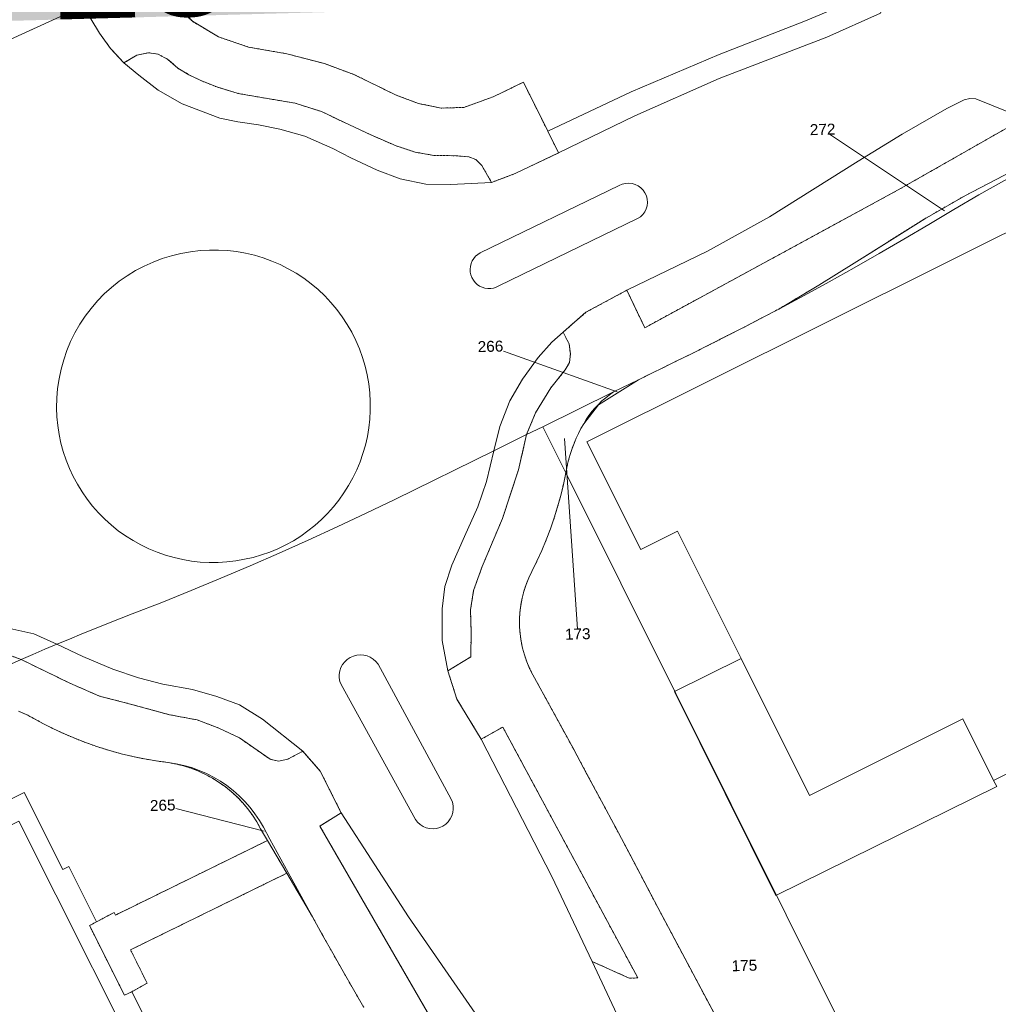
# Model space of a CAD drawing. Header units: millimetres. Extents: x -191 to 81095, y -508122 to 28741.
# Tile 139 of 251: x 5440 to 5502, y 9958 to 10021. Entities that reach past the tile are written whole.
import ezdxf

# ---------------------------------------------------------------- set-up
doc = ezdxf.new("R2010")
doc.units = ezdxf.units.MM
doc.linetypes.add('VE22-087 DB - VST Hervest-Dorsten ALK VA2736$0$1', pattern=[0])
doc.linetypes.add('VE22-087 DB - VST Hervest-Dorsten ALK VA2736$0$2', pattern=[0.16, 0.06, -0.1])
for name, color, linetype, lineweight in [('VE22-087 DB - VST Hervest-Dorsten ALK VA2736$0$AX_Bauteil', 7, 'VE22-087 DB - VST Hervest-Dorsten ALK VA2736$0$1', 18), ('VE22-087 DB - VST Hervest-Dorsten ALK VA2736$0$AX_Flurstueck', 9, 'VE22-087 DB - VST Hervest-Dorsten ALK VA2736$0$1', 18), ('VE22-087 DB - VST Hervest-Dorsten ALK VA2736$0$AX_Gebaeude', 7, 'VE22-087 DB - VST Hervest-Dorsten ALK VA2736$0$1', 18), ('VE22-087 DB - VST Hervest-Dorsten ALK VA2736$0$AX_IndustrieUndGewerbeflaeche', 7, 'VE22-087 DB - VST Hervest-Dorsten ALK VA2736$0$1', 18), ('VE22-087 DB - VST Hervest-Dorsten ALK VA2736$0$AX_Strassenverkehr', 7, 'VE22-087 DB - VST Hervest-Dorsten ALK VA2736$0$1', 18), ('VE22-087 DB - VST Hervest-Dorsten ALK VA2736$0$AX_Strassenverkehrsanlage', 7, 'VE22-087 DB - VST Hervest-Dorsten ALK VA2736$0$1', 18), ('VE22-087 DB - VST Hervest-Dorsten ALK VA2736$0$AX_Weg', 7, 'VE22-087 DB - VST Hervest-Dorsten ALK VA2736$0$1', 18), ('VE22-087 DB - VST Hervest-Dorsten ALK VA2736$0$AX_Wohnbauflaeche', 7, 'VE22-087 DB - VST Hervest-Dorsten ALK VA2736$0$1', 18), ('VE22-087 DB - VST Hervest-Dorsten ALK VA2736$0$Flurgrenzen', 9, 'VE22-087 DB - VST Hervest-Dorsten ALK VA2736$0$1', 18)]:
    doc.layers.add(name, color=color, linetype=linetype, lineweight=lineweight)
doc.layers.add('XREF ALK Kataster', color=251, linetype='Continuous')
doc.styles.add('VE22-087 DB - VST Hervest-Dorsten ALK VA2736$0$0', font='arial.ttf')

# ---------------------------------------------------------------- blocks, each defined once
blk = doc.blocks.new('VE22-087 DB - VST Hervest-Dorsten ALK VA2736')
at = {"layer": 'VE22-087 DB - VST Hervest-Dorsten ALK VA2736$0$AX_Bauteil', "color": 7, "linetype": 'VE22-087 DB - VST Hervest-Dorsten ALK VA2736$0$1', "lineweight": 13, "ltscale": 0.5}
for points in [[(5486.073, 9980.444, 0), (5481.82, 9978.329, 0), (5488.299, 9965.296, 0), (5502.39, 9972.271, 0), (5502.187, 9972.641, 0), (5500.23, 9976.577, 0), (5490.434, 9971.701, 0)], [(5481.82, 9978.329, 0), (5488.299, 9965.296, 0), (5502.39, 9972.271, 0), (5502.187, 9972.641, 0), (5500.23, 9976.577, 0), (5490.434, 9971.701, 0), (5486.073, 9980.444, 0)], [(5429.55, 9964.843, 0), (5432.356, 9959.204, 0), (5431.169, 9958.634, 0), (5434.952, 9951.093, 0), (5436.124, 9951.692, 0), (5438.961, 9946.081, 0), (5449.398, 9951.293, 0), (5439.987, 9970.061, 0)]]:
    blk.add_polyline3d(points, close=True, dxfattribs=at)
at = {"layer": 'VE22-087 DB - VST Hervest-Dorsten ALK VA2736$0$AX_Flurstueck', "linetype": 'VE22-087 DB - VST Hervest-Dorsten ALK VA2736$0$1', "lineweight": 13, "ltscale": 0.5}
for points in [[(5493.217, 10022.421, 0), (5490.193, 10021.138, 0), (5484.674, 10019.008, 0), (5479.056, 10016.623, 0), (5473.739, 10014.096, 0), (5472.182, 10017.232, 0), (5470.263, 10016.298, 0), (5468.381, 10015.62, 0), (5466.934, 10015.577, 0), (5465.48, 10015.872, 0), (5464.067, 10016.401, 0), (5461.364, 10017.724, 0), (5459.484, 10018.415, 0), (5457.09, 10019.043, 0), (5454.647, 10019.469, 0), (5452.721, 10020.127, 0), (5451.057, 10021.117, 0), (5449.653, 10022.459, 0)], [(5444.083, 10022.092, 0), (5437.449, 10019.067, 0)], [(5438.729, 9979.765, 0), (5440.122, 9980.375, 0), (5440.885, 9980.702, 0), (5441.649, 9981.027, 0), (5442.414, 9981.35, 0), (5443.209, 9981.68, 0), (5444.006, 9982.006, 0), (5444.804, 9982.33, 0), (5445.603, 9982.649, 0), (5446.403, 9982.966, 0), (5447.205, 9983.279, 0), (5449.099, 9984.02, 0), (5450.985, 9984.78, 0), (5452.865, 9985.557, 0), (5454.736, 9986.353, 0), (5456.6, 9987.166, 0), (5458.456, 9987.996, 0), (5460.305, 9988.845, 0), (5462.145, 9989.711, 0), (5463.977, 9990.594, 0), (5470.301, 9993.704, 0), (5472.388, 9994.729, 0), (5473.415, 9995.235, 0), (5477.937, 9997.454, 0), (5479.523, 9998.232, 0), (5481.931, 9999.413, 0), (5483.03, 9999.953, 0), (5484.125, 10000.499, 0), (5485.217, 10001.052, 0), (5486.307, 10001.61, 0), (5487.393, 10002.176, 0), (5488.475, 10002.747, 0), (5491.033, 10004.271, 0), (5494.412, 10006.386, 0), (5497.806, 10008.517, 0), (5500.397, 10010.002, 0), (5505.744, 10012.783, 0)], [(5433.751, 10022.24, 0), (5435.654, 10018.248, 0), (5437.449, 10019.067, 0), (5444.083, 10022.092, 0)], [(5449.653, 10022.459, 0), (5451.057, 10021.117, 0), (5452.721, 10020.127, 0), (5454.647, 10019.469, 0), (5457.09, 10019.043, 0), (5459.484, 10018.415, 0), (5461.364, 10017.724, 0), (5464.067, 10016.401, 0), (5465.48, 10015.872, 0), (5466.934, 10015.577, 0), (5468.381, 10015.62, 0), (5470.263, 10016.298, 0), (5472.182, 10017.232, 0), (5473.739, 10014.096, 0), (5479.056, 10016.623, 0), (5484.674, 10019.008, 0), (5490.193, 10021.138, 0), (5493.217, 10022.421, 0)], [(5502.874, 10010.957, 0), (5501.256, 10010.037, 0), (5499.646, 10009.102, 0), (5498.046, 10008.151, 0), (5496.47, 10007.217, 0), (5494.886, 10006.296, 0), (5493.295, 10005.388, 0), (5491.696, 10004.494, 0), (5490.089, 10003.614, 0), (5488.475, 10002.747, 0), (5487.393, 10002.176, 0), (5486.307, 10001.61, 0), (5485.217, 10001.052, 0), (5484.125, 10000.499, 0), (5483.03, 9999.953, 0), (5481.931, 9999.413, 0), (5479.523, 9998.232, 0), (5476.967, 9996.63, 0), (5476.029, 9995.423, 0), (5475.857, 9995.12, 0), (5475.697, 9994.81, 0), (5475.549, 9994.495, 0), (5475.413, 9994.173, 0), (5475.29, 9993.847, 0), (5475.18, 9993.517, 0), (5475.083, 9993.182, 0), (5474.999, 9992.844, 0), (5474.928, 9992.502, 0), (5474.915, 9992.429, 0), (5474.901, 9992.355, 0), (5474.887, 9992.281, 0), (5503.014, 9935.847, 0)], [(5499.055, 10009.007, 0), (5491.275, 10014.218, 0)], [(5478.161, 9997.471, 0), (5470.083, 10000.366, 0)], [(5439.954, 9977.076, 0), (5440.106, 9977.017, 0), (5440.256, 9976.954, 0), (5440.404, 9976.887, 0), (5440.55, 9976.816, 0), (5440.694, 9976.741, 0), (5440.836, 9976.662, 0), (5441.508, 9976.293, 0), (5442.192, 9975.946, 0), (5442.888, 9975.622, 0), (5443.593, 9975.322, 0), (5444.308, 9975.045, 0), (5445.032, 9974.793, 0), (5445.765, 9974.564, 0), (5446.504, 9974.361, 0), (5447.25, 9974.182, 0), (5448.001, 9974.028, 0), (5448.757, 9973.899, 0), (5449.517, 9973.795, 0), (5450.019, 9973.718, 0), (5450.516, 9973.608, 0), (5451.005, 9973.468, 0), (5451.484, 9973.296, 0), (5451.951, 9973.095, 0), (5452.405, 9972.864, 0), (5452.843, 9972.605, 0), (5453.263, 9972.319, 0), (5453.665, 9972.007, 0), (5454.046, 9971.669, 0), (5454.404, 9971.309, 0), (5454.74, 9970.926, 0), (5455.05, 9970.523, 0), (5455.334, 9970.101, 0), (5455.591, 9969.662, 0), (5456.007, 9968.901, 0), (5457.167, 9966.782, 0), (5458.721, 9963.946, 0), (5459.367, 9962.78, 0), (5460.018, 9961.618, 0), (5460.676, 9960.458, 0), (5461.338, 9959.301, 0), (5462.007, 9958.148, 0)], [(5486.623, 9953.513, 0), (5480.756, 9964.543, 0), (5479.866, 9966.242, 0), (5478.971, 9967.94, 0), (5478.072, 9969.635, 0), (5477.169, 9971.328, 0), (5476.262, 9973.019, 0), (5475.352, 9974.708, 0), (5472.786, 9979.4, 0), (5472.58, 9979.809, 0), (5472.401, 9980.23, 0), (5472.249, 9980.662, 0), (5472.127, 9981.103, 0), (5472.033, 9981.551, 0), (5471.969, 9982.004, 0), (5471.934, 9982.461, 0), (5471.93, 9982.918, 0), (5471.955, 9983.376, 0), (5472.01, 9983.83, 0), (5472.095, 9984.28, 0), (5472.209, 9984.723, 0), (5472.351, 9985.158, 0), (5472.522, 9985.583, 0), (5472.72, 9985.996, 0), (5473.049, 9986.66, 0), (5473.357, 9987.334, 0), (5473.643, 9988.018, 0), (5473.907, 9988.711, 0), (5474.149, 9989.411, 0), (5474.368, 9990.12, 0), (5474.564, 9990.834, 0), (5474.737, 9991.555, 0), (5474.887, 9992.281, 0), (5473.415, 9995.235, 0), (5472.388, 9994.729, 0), (5470.301, 9993.704, 0), (5463.977, 9990.594, 0), (5462.145, 9989.711, 0), (5460.305, 9988.845, 0), (5458.456, 9987.996, 0), (5456.6, 9987.166, 0), (5454.736, 9986.353, 0), (5452.865, 9985.557, 0), (5450.985, 9984.78, 0), (5449.099, 9984.02, 0), (5447.205, 9983.279, 0), (5446.403, 9982.966, 0), (5445.603, 9982.649, 0), (5444.804, 9982.33, 0), (5444.006, 9982.006, 0), (5443.209, 9981.68, 0), (5442.414, 9981.35, 0), (5441.649, 9981.027, 0), (5440.885, 9980.702, 0), (5440.122, 9980.375, 0), (5438.729, 9979.765, 0)], [(5474.812, 9994.484, 0), (5475.649, 9982.004, 0)], [(5503.014, 9935.847, 0), (5474.887, 9992.281, 0), (5474.737, 9991.555, 0), (5474.564, 9990.834, 0), (5474.368, 9990.12, 0), (5474.149, 9989.411, 0), (5473.907, 9988.711, 0), (5473.643, 9988.018, 0), (5473.357, 9987.334, 0), (5473.049, 9986.66, 0), (5472.72, 9985.996, 0), (5472.522, 9985.583, 0), (5472.351, 9985.158, 0), (5472.209, 9984.723, 0), (5472.095, 9984.28, 0), (5472.01, 9983.83, 0), (5471.955, 9983.376, 0), (5471.93, 9982.918, 0), (5471.934, 9982.461, 0), (5471.969, 9982.004, 0), (5472.033, 9981.551, 0), (5472.127, 9981.103, 0), (5472.249, 9980.662, 0), (5472.401, 9980.23, 0), (5472.58, 9979.809, 0), (5472.786, 9979.4, 0), (5475.352, 9974.708, 0), (5476.262, 9973.019, 0), (5477.169, 9971.328, 0), (5478.072, 9969.635, 0), (5478.971, 9967.94, 0), (5479.866, 9966.242, 0), (5480.756, 9964.543, 0), (5486.623, 9953.513, 0)], [(5462.007, 9958.148, 0), (5461.338, 9959.301, 0), (5460.676, 9960.458, 0), (5460.018, 9961.618, 0), (5459.367, 9962.78, 0), (5458.721, 9963.946, 0), (5457.082, 9966.728, 0), (5455.85, 9968.819, 0), (5455.409, 9969.568, 0), (5455.165, 9970.006, 0), (5454.893, 9970.427, 0), (5454.595, 9970.831, 0), (5454.273, 9971.216, 0), (5453.927, 9971.579, 0), (5453.56, 9971.921, 0), (5453.171, 9972.238, 0), (5452.763, 9972.531, 0), (5452.338, 9972.797, 0), (5451.897, 9973.036, 0), (5451.442, 9973.247, 0), (5450.975, 9973.429, 0), (5450.497, 9973.582, 0), (5450.01, 9973.704, 0), (5449.517, 9973.795, 0), (5448.757, 9973.899, 0), (5448.001, 9974.028, 0), (5447.25, 9974.182, 0), (5446.504, 9974.361, 0), (5445.765, 9974.564, 0), (5445.032, 9974.793, 0), (5444.308, 9975.045, 0), (5443.593, 9975.322, 0), (5442.888, 9975.622, 0), (5442.192, 9975.946, 0), (5441.508, 9976.293, 0), (5440.836, 9976.662, 0), (5440.694, 9976.741, 0), (5440.55, 9976.816, 0), (5440.404, 9976.887, 0), (5440.256, 9976.954, 0), (5440.106, 9977.017, 0), (5439.954, 9977.076, 0)], [(5455.629, 9969.408, 0), (5449.164, 9971.069, 0)]]:
    blk.add_polyline3d(points, dxfattribs=at)
for points in [[(5512.76, 10016.152, 0), (5505.744, 10012.783, 0), (5500.397, 10010.002, 0), (5497.806, 10008.517, 0), (5494.412, 10006.386, 0), (5491.033, 10004.271, 0), (5488.475, 10002.747, 0), (5490.089, 10003.614, 0), (5491.696, 10004.494, 0), (5493.295, 10005.388, 0), (5494.886, 10006.296, 0), (5496.47, 10007.217, 0), (5498.046, 10008.151, 0), (5499.646, 10009.102, 0), (5501.256, 10010.037, 0), (5502.874, 10010.957, 0), (5504.501, 10011.862, 0), (5506.136, 10012.751, 0), (5507.78, 10013.625, 0), (5509.432, 10014.483, 0), (5511.092, 10015.325, 0)], [(5479.523, 9998.232, 0), (5477.937, 9997.454, 0), (5477.681, 9997.275, 0), (5477.434, 9997.083, 0), (5477.198, 9996.879, 0), (5476.972, 9996.663, 0), (5476.758, 9996.435, 0), (5476.557, 9996.197, 0), (5476.367, 9995.948, 0), (5476.192, 9995.69, 0), (5476.029, 9995.423, 0), (5476.967, 9996.63, 0)], [(5477.937, 9997.454, 0), (5473.415, 9995.235, 0), (5474.887, 9992.281, 0), (5474.901, 9992.355, 0), (5474.915, 9992.429, 0), (5474.928, 9992.502, 0), (5474.999, 9992.844, 0), (5475.083, 9993.182, 0), (5475.18, 9993.517, 0), (5475.29, 9993.847, 0), (5475.413, 9994.173, 0), (5475.549, 9994.495, 0), (5475.697, 9994.81, 0), (5475.857, 9995.12, 0), (5476.029, 9995.423, 0), (5476.192, 9995.69, 0), (5476.367, 9995.948, 0), (5476.557, 9996.197, 0), (5476.758, 9996.435, 0), (5476.972, 9996.663, 0), (5477.198, 9996.879, 0), (5477.434, 9997.083, 0), (5477.681, 9997.275, 0)], [(5449.517, 9973.795, 0), (5450.01, 9973.704, 0), (5450.497, 9973.582, 0), (5450.975, 9973.429, 0), (5451.442, 9973.247, 0), (5451.897, 9973.036, 0), (5452.338, 9972.797, 0), (5452.763, 9972.531, 0), (5453.171, 9972.238, 0), (5453.56, 9971.921, 0), (5453.927, 9971.579, 0), (5454.273, 9971.216, 0), (5454.595, 9970.831, 0), (5454.893, 9970.427, 0), (5455.165, 9970.006, 0), (5455.409, 9969.568, 0), (5455.85, 9968.819, 0), (5457.082, 9966.728, 0), (5458.721, 9963.946, 0), (5457.167, 9966.782, 0), (5456.007, 9968.901, 0), (5455.591, 9969.662, 0), (5455.334, 9970.101, 0), (5455.05, 9970.523, 0), (5454.74, 9970.926, 0), (5454.404, 9971.309, 0), (5454.046, 9971.669, 0), (5453.665, 9972.007, 0), (5453.263, 9972.319, 0), (5452.843, 9972.605, 0), (5452.405, 9972.864, 0), (5451.951, 9973.095, 0), (5451.484, 9973.296, 0), (5451.005, 9973.468, 0), (5450.516, 9973.608, 0), (5450.019, 9973.718, 0)]]:
    blk.add_polyline3d(points, close=True, dxfattribs=at)
at = {"layer": 'VE22-087 DB - VST Hervest-Dorsten ALK VA2736$0$AX_Strassenverkehr', "color": 253, "linetype": 'VE22-087 DB - VST Hervest-Dorsten ALK VA2736$0$1', "lineweight": 13, "ltscale": 0.5, "true_color": 0x999999}
for points in [[(5448.252, 10019.112, 0), (5447.517, 10018.957, 0), (5446.688, 10018.456, 0), (5447.643, 10017.67, 0), (5448.877, 10016.722, 0), (5450.41, 10015.844, 0), (5452.805, 10014.944, 0), (5453.959, 10014.69, 0), (5455.278, 10014.501, 0), (5456.644, 10014.221, 0), (5458.242, 10013.774, 0), (5460.029, 10012.995, 0), (5461.178, 10012.392, 0), (5462.86, 10011.608, 0), (5464.324, 10011.061, 0), (5465.963, 10010.729, 0), (5467.549, 10010.69, 0), (5470.156, 10010.833, 0), (5469.524, 10011.914, 0), (5469.151, 10012.296, 0), (5468.693, 10012.465, 0), (5467.906, 10012.534, 0), (5466.471, 10012.554, 0), (5465.274, 10012.763, 0), (5464.055, 10013.166, 0), (5462.404, 10013.883, 0), (5460.768, 10014.653, 0), (5459.3, 10015.352, 0), (5457.609, 10015.893, 0), (5455.971, 10016.165, 0), (5453.985, 10016.51, 0), (5452.614, 10016.924, 0), (5451.591, 10017.334, 0), (5450.842, 10017.705, 0), (5450.136, 10018.123, 0), (5449.502, 10018.68, 0), (5448.873, 10019.024, 0)], [(5451.561, 10006.476, 0), (5452.142, 10006.511, 0), (5452.723, 10006.512, 0), (5453.304, 10006.478, 0), (5453.882, 10006.411, 0), (5454.454, 10006.311, 0), (5455.02, 10006.177, 0), (5455.577, 10006.011, 0), (5456.124, 10005.812, 0), (5456.658, 10005.582, 0), (5457.177, 10005.321, 0), (5457.681, 10005.03, 0), (5458.167, 10004.71, 0), (5458.633, 10004.363, 0), (5459.078, 10003.989, 0), (5459.501, 10003.59, 0), (5459.899, 10003.166, 0), (5460.273, 10002.721, 0), (5460.619, 10002.254, 0), (5460.938, 10001.767, 0), (5461.228, 10001.263, 0), (5461.488, 10000.743, 0), (5461.718, 10000.209, 0), (5461.915, 9999.662, 0), (5462.081, 9999.105, 0), (5462.214, 9998.539, 0), (5462.313, 9997.966, 0), (5462.379, 9997.388, 0), (5462.411, 9996.829, 0), (5462.411, 9996.27, 0), (5462.38, 9995.711, 0), (5462.317, 9995.155, 0), (5462.223, 9994.603, 0), (5462.099, 9994.058, 0), (5461.944, 9993.52, 0), (5461.759, 9992.992, 0), (5461.545, 9992.475, 0), (5461.302, 9991.971, 0), (5461.031, 9991.481, 0), (5460.733, 9991.007, 0), (5460.409, 9990.551, 0), (5460.06, 9990.114, 0), (5459.687, 9989.696, 0), (5459.291, 9989.301, 0), (5458.874, 9988.928, 0), (5458.436, 9988.579, 0), (5457.98, 9988.256, 0), (5457.506, 9987.958, 0), (5457.016, 9987.688, 0), (5456.512, 9987.445, 0), (5455.994, 9987.232, 0), (5455.466, 9987.047, 0), (5454.928, 9986.893, 0), (5454.383, 9986.769, 0), (5453.831, 9986.675, 0), (5453.267, 9986.608, 0), (5452.7, 9986.572, 0), (5452.132, 9986.569, 0), (5451.565, 9986.598, 0), (5451, 9986.66, 0), (5450.44, 9986.753, 0), (5449.886, 9986.878, 0), (5449.34, 9987.035, 0), (5448.804, 9987.222, 0), (5448.28, 9987.44, 0), (5447.768, 9987.687, 0), (5447.272, 9987.963, 0), (5446.792, 9988.267, 0), (5446.33, 9988.597, 0), (5445.888, 9988.954, 0), (5445.466, 9989.335, 0), (5445.068, 9989.739, 0), (5444.692, 9990.165, 0), (5444.342, 9990.612, 0), (5444.018, 9991.079, 0), (5443.72, 9991.563, 0), (5443.451, 9992.063, 0), (5443.211, 9992.577, 0), (5443, 9993.105, 0), (5442.82, 9993.643, 0), (5442.671, 9994.191, 0), (5442.553, 9994.747, 0), (5442.467, 9995.308, 0), (5442.413, 9995.874, 0), (5442.392, 9996.441, 0), (5442.405, 9997.064, 0), (5442.458, 9997.685, 0), (5442.549, 9998.302, 0), (5442.678, 9998.911, 0), (5442.845, 9999.511, 0), (5443.05, 10000.1, 0), (5443.29, 10000.675, 0), (5443.567, 10001.233, 0), (5443.877, 10001.773, 0), (5444.221, 10002.293, 0), (5444.596, 10002.79, 0), (5445.002, 10003.263, 0), (5445.436, 10003.71, 0), (5445.898, 10004.129, 0), (5446.385, 10004.517, 0), (5446.895, 10004.875, 0), (5447.426, 10005.201, 0), (5447.977, 10005.492, 0), (5448.545, 10005.748, 0), (5449.127, 10005.969, 0), (5449.723, 10006.153, 0), (5450.329, 10006.299, 0), (5450.942, 10006.407, 0)], [(5451.561, 10006.476, 0), (5450.942, 10006.407, 0), (5450.329, 10006.299, 0), (5449.723, 10006.153, 0), (5449.127, 10005.969, 0), (5448.545, 10005.748, 0), (5447.977, 10005.492, 0), (5447.426, 10005.201, 0), (5446.895, 10004.875, 0), (5446.385, 10004.517, 0), (5445.898, 10004.129, 0), (5445.436, 10003.71, 0), (5445.002, 10003.263, 0), (5444.596, 10002.79, 0), (5444.221, 10002.293, 0), (5443.877, 10001.773, 0), (5443.567, 10001.233, 0), (5443.29, 10000.675, 0), (5443.05, 10000.1, 0), (5442.845, 9999.511, 0), (5442.678, 9998.911, 0), (5442.549, 9998.302, 0), (5442.458, 9997.685, 0), (5442.405, 9997.064, 0), (5442.392, 9996.441, 0), (5442.413, 9995.874, 0), (5442.467, 9995.308, 0), (5442.553, 9994.747, 0), (5442.671, 9994.191, 0), (5442.82, 9993.643, 0), (5443, 9993.105, 0), (5443.211, 9992.577, 0), (5443.451, 9992.063, 0), (5443.72, 9991.563, 0), (5444.018, 9991.079, 0), (5444.342, 9990.612, 0), (5444.692, 9990.165, 0), (5445.068, 9989.739, 0), (5445.466, 9989.335, 0), (5445.888, 9988.954, 0), (5446.33, 9988.597, 0), (5446.792, 9988.267, 0), (5447.272, 9987.963, 0), (5447.768, 9987.687, 0), (5448.28, 9987.44, 0), (5448.804, 9987.222, 0), (5449.34, 9987.035, 0), (5449.886, 9986.878, 0), (5450.44, 9986.753, 0), (5451, 9986.66, 0), (5451.565, 9986.598, 0), (5452.132, 9986.569, 0), (5452.7, 9986.572, 0), (5453.267, 9986.608, 0), (5453.831, 9986.675, 0), (5454.383, 9986.769, 0), (5454.928, 9986.893, 0), (5455.466, 9987.047, 0), (5455.994, 9987.232, 0), (5456.512, 9987.445, 0), (5457.016, 9987.688, 0), (5457.506, 9987.958, 0), (5457.98, 9988.256, 0), (5458.436, 9988.579, 0), (5458.874, 9988.928, 0), (5459.291, 9989.301, 0), (5459.687, 9989.696, 0), (5460.06, 9990.114, 0), (5460.409, 9990.551, 0), (5460.733, 9991.007, 0), (5461.031, 9991.481, 0), (5461.302, 9991.971, 0), (5461.545, 9992.475, 0), (5461.759, 9992.992, 0), (5461.944, 9993.52, 0), (5462.099, 9994.058, 0), (5462.223, 9994.603, 0), (5462.317, 9995.155, 0), (5462.38, 9995.711, 0), (5462.411, 9996.27, 0), (5462.411, 9996.829, 0), (5462.379, 9997.388, 0), (5462.313, 9997.966, 0), (5462.214, 9998.539, 0), (5462.081, 9999.105, 0), (5461.915, 9999.662, 0), (5461.718, 10000.209, 0), (5461.488, 10000.743, 0), (5461.228, 10001.263, 0), (5460.938, 10001.767, 0), (5460.619, 10002.254, 0), (5460.273, 10002.721, 0), (5459.899, 10003.166, 0), (5459.501, 10003.59, 0), (5459.078, 10003.989, 0), (5458.633, 10004.363, 0), (5458.167, 10004.71, 0), (5457.681, 10005.03, 0), (5457.177, 10005.321, 0), (5456.658, 10005.582, 0), (5456.124, 10005.812, 0), (5455.577, 10006.011, 0), (5455.02, 10006.177, 0), (5454.454, 10006.311, 0), (5453.882, 10006.411, 0), (5453.304, 10006.478, 0), (5452.723, 10006.512, 0), (5452.142, 10006.511, 0)], [(5472.388, 9994.729, 0), (5470.301, 9993.704, 0), (5469.823, 9991.732, 0), (5469.284, 9990.12, 0), (5468.422, 9988.227, 0), (5467.616, 9986.393, 0), (5467.167, 9985.038, 0), (5466.992, 9983.612, 0), (5466.99, 9981.577, 0), (5467.355, 9979.659, 0), (5468.829, 9980.538, 0), (5468.844, 9982.135, 0), (5468.805, 9983.536, 0), (5469.004, 9984.768, 0), (5469.546, 9986.301, 0), (5470.843, 9989.374, 0), (5471.867, 9992.49, 0)], [(5437.993, 9982.512, 0), (5436.378, 9982.452, 0), (5434.68, 9982.224, 0), (5435.414, 9980.794, 0), (5435.751, 9980.562, 0), (5436.297, 9980.503, 0), (5437.349, 9980.697, 0), (5438.494, 9980.745, 0), (5439.449, 9980.62, 0), (5440.122, 9980.375, 0), (5440.885, 9980.702, 0), (5441.649, 9981.027, 0), (5442.414, 9981.35, 0), (5440.934, 9982.019, 0), (5439.416, 9982.355, 0)], [(5442.414, 9981.35, 0), (5441.649, 9981.027, 0), (5440.885, 9980.702, 0), (5440.122, 9980.375, 0), (5443.234, 9978.864, 0), (5445.131, 9978.036, 0), (5447.11, 9977.527, 0), (5449.59, 9976.85, 0), (5451.361, 9976.515, 0), (5452.753, 9975.989, 0), (5454.057, 9975.37, 0), (5455.462, 9974.394, 0), (5456.016, 9974.002, 0), (5456.56, 9973.882, 0), (5457.144, 9974.011, 0), (5458.102, 9974.512, 0), (5455.537, 9976.563, 0), (5454.067, 9977.471, 0), (5452.629, 9978.018, 0), (5451.058, 9978.449, 0), (5449.175, 9978.803, 0), (5447.627, 9979.212, 0), (5445.986, 9979.754, 0), (5444.067, 9980.558, 0)], [(5470.867, 9976.063, 0), (5469.493, 9975.282, 0), (5473.996, 9966.529, 0), (5476.574, 9961.09, 0), (5478.937, 9960.03, 0), (5479.48, 9960.045, 0)], [(5460.561, 9970.587, 0), (5459.195, 9969.735, 0), (5468.177, 9954.188, 0), (5468.7, 9954.891, 0), (5469.106, 9957.785, 0), (5464.859, 9963.944, 0)]]:
    blk.add_polyline3d(points, close=True, dxfattribs=at)
at = {"layer": 'VE22-087 DB - VST Hervest-Dorsten ALK VA2736$0$AX_Strassenverkehrsanlage', "color": 7, "linetype": 'VE22-087 DB - VST Hervest-Dorsten ALK VA2736$0$1', "lineweight": 13, "ltscale": 0.5, "true_color": 0xf7f7f0}
for points in [[(5469.419, 10006.335, 0), (5478.301, 10010.632, 0)], [(5478.301, 10010.632, 0), (5478.493, 10010.718, 0), (5478.697, 10010.769, 0), (5478.907, 10010.783, 0), (5479.117, 10010.761, 0), (5479.319, 10010.703, 0), (5479.508, 10010.611, 0), (5479.678, 10010.488, 0), (5479.825, 10010.336, 0), (5479.942, 10010.162, 0), (5480.028, 10009.97, 0), (5480.079, 10009.765, 0), (5480.094, 10009.555, 0), (5480.072, 10009.346, 0), (5480.014, 10009.144, 0), (5479.922, 10008.955, 0), (5479.798, 10008.784, 0), (5479.647, 10008.638, 0), (5479.472, 10008.52, 0)], [(5470.616, 10004.224, 0), (5479.472, 10008.52, 0)], [(5470.616, 10004.224, 0), (5470.452, 10004.143, 0), (5470.277, 10004.087, 0), (5470.096, 10004.059, 0), (5469.912, 10004.058, 0), (5469.73, 10004.085, 0), (5469.555, 10004.138, 0), (5469.389, 10004.218, 0), (5469.238, 10004.322, 0), (5469.104, 10004.447, 0), (5468.99, 10004.592, 0), (5468.9, 10004.751, 0), (5468.834, 10004.923, 0), (5468.795, 10005.102, 0), (5468.784, 10005.285, 0), (5468.801, 10005.468, 0), (5468.844, 10005.647, 0), (5468.915, 10005.816, 0), (5469.01, 10005.973, 0), (5469.127, 10006.114, 0), (5469.265, 10006.236, 0), (5469.419, 10006.335, 0)], [(5474.72, 10001.28, 0), (5476.171, 10002.539, 0), (5478.774, 10003.944, 0)], [(5460.545, 9978.768, 0), (5460.471, 9978.979, 0), (5460.433, 9979.198, 0), (5460.432, 9979.422, 0), (5460.467, 9979.642, 0), (5460.538, 9979.853, 0), (5460.643, 9980.05, 0), (5460.779, 9980.227, 0), (5460.942, 9980.38, 0), (5461.128, 9980.503, 0), (5461.331, 9980.594, 0), (5461.547, 9980.651, 0), (5461.769, 9980.671, 0), (5461.992, 9980.655, 0), (5462.208, 9980.602, 0), (5462.414, 9980.514, 0), (5462.601, 9980.394, 0), (5462.767, 9980.245, 0), (5462.906, 9980.07, 0)], [(5462.906, 9980.07, 0), (5467.569, 9971.462, 0)], [(5469.493, 9975.282, 0), (5467.941, 9977.839, 0), (5467.355, 9979.659, 0)], [(5460.545, 9978.768, 0), (5465.293, 9970.155, 0)], [(5458.102, 9974.512, 0), (5459.221, 9973.244, 0), (5460.561, 9970.587, 0)], [(5465.293, 9970.155, 0), (5465.429, 9969.982, 0), (5465.592, 9969.834, 0), (5465.778, 9969.715, 0), (5465.981, 9969.629, 0), (5466.195, 9969.577, 0), (5466.415, 9969.563, 0), (5466.634, 9969.585, 0), (5466.847, 9969.644, 0), (5467.046, 9969.737, 0), (5467.228, 9969.863, 0), (5467.385, 9970.016, 0), (5467.515, 9970.195, 0), (5467.613, 9970.392, 0), (5467.677, 9970.603, 0), (5467.705, 9970.821, 0), (5467.696, 9971.041, 0), (5467.65, 9971.257, 0), (5467.569, 9971.462, 0)], [(5481.786, 9949.966, 0), (5476.574, 9961.09, 0)]]:
    blk.add_polyline3d(points, dxfattribs=at)
at = {"layer": 'VE22-087 DB - VST Hervest-Dorsten ALK VA2736$0$AX_Weg', "color": 7, "linetype": 'VE22-087 DB - VST Hervest-Dorsten ALK VA2736$0$2', "lineweight": 13, "ltscale": 0.5}
blk.add_polyline3d([(5444.083, 10022.092, 0), (5445.129, 10020.365, 0), (5445.841, 10019.379, 0), (5446.688, 10018.456, 0), (5447.517, 10018.957, 0), (5448.252, 10019.112, 0), (5448.873, 10019.024, 0), (5449.502, 10018.68, 0), (5450.136, 10018.123, 0), (5450.842, 10017.705, 0), (5451.591, 10017.334, 0), (5452.614, 10016.924, 0), (5453.985, 10016.51, 0), (5455.971, 10016.165, 0), (5457.609, 10015.893, 0), (5459.3, 10015.352, 0), (5460.768, 10014.653, 0), (5462.404, 10013.883, 0), (5464.055, 10013.166, 0), (5465.274, 10012.763, 0), (5466.471, 10012.554, 0), (5467.906, 10012.534, 0), (5468.693, 10012.465, 0), (5469.151, 10012.296, 0), (5469.524, 10011.914, 0), (5470.156, 10010.833, 0), (5471.653, 10011.391, 0), (5474.424, 10012.72, 0), (5473.739, 10014.096, 0), (5472.182, 10017.232, 0), (5470.263, 10016.298, 0), (5468.381, 10015.62, 0), (5466.934, 10015.577, 0), (5465.48, 10015.872, 0), (5464.067, 10016.401, 0), (5461.364, 10017.724, 0), (5459.484, 10018.415, 0), (5457.09, 10019.043, 0), (5454.647, 10019.469, 0), (5452.721, 10020.127, 0), (5451.057, 10021.117, 0), (5449.653, 10022.459, 0)], dxfattribs=at)
blk.add_polyline3d([(5455.85, 9968.819, 0), (5446.142, 9964.052, 0), (5446.069, 9964.231, 0), (5444.945, 9963.622, 0), (5444.488, 9963.39, 0), (5446.727, 9958.935, 0), (5447.197, 9959.16, 0), (5448.164, 9959.715, 0), (5447.109, 9961.837, 0), (5457.082, 9966.728, 0)], close=True, dxfattribs=at)
at = {"layer": 'VE22-087 DB - VST Hervest-Dorsten ALK VA2736$0$Flurgrenzen', "insert": (5417.702, 10040.552), "char_height": 7.5, "attachment_point": 1, "rotation": 1.58947, "style": 'VE22-087 DB - VST Hervest-Dorsten ALK VA2736$0$0', "bg_fill": 1, "box_fill_scale": 1, "bg_fill_color": 7, "bg_fill_true_color": 16777215, "bg_fill_transparency": 0}
blk.add_mtext('Gemarkung: Dorsten\\PFlur: 23', dxfattribs=at)
at = {"layer": 'VE22-087 DB - VST Hervest-Dorsten ALK VA2736$0$AX_Flurstueck', "char_height": 0.7, "attachment_point": 2, "style": 'VE22-087 DB - VST Hervest-Dorsten ALK VA2736$0$0', "bg_fill": 3, "box_fill_scale": 1, "bg_fill_color": 256, "bg_fill_transparency": 0}
for s, insert, rotation in [('272', (5491.265, 10014.568), 1.58947), ('266', (5470.073, 10000.716), 1.58947), ('173', (5475.64, 9982.354), 1.58946), ('265', (5449.154, 9971.419), 1.58946), ('175', (5486.277, 9961.189), 1.58946)]:
    blk.add_mtext(s, dxfattribs=dict(at, insert=insert, rotation=rotation))
at = {"layer": 'VE22-087 DB - VST Hervest-Dorsten ALK VA2736$0$AX_Gebaeude', "color": 7, "linetype": 'VE22-087 DB - VST Hervest-Dorsten ALK VA2736$0$1', "lineweight": 13, "ltscale": 0.5}
for points in [[(5486.073, 9980.444, 0), (5481.82, 9978.329, 0), (5488.299, 9965.296, 0), (5502.39, 9972.271, 0), (5502.187, 9972.641, 0), (5509.744, 9976.387, 0), (5507.8, 9980.361, 0), (5536.253, 9994.546, 0), (5529.979, 10007.116, 0), (5535.002, 10009.588, 0), (5534.203, 10011.196, 0), (5532.86, 10013.898, 0), (5529.428, 10020.808, 0), (5476.223, 9994.275, 0), (5479.673, 9987.397, 0), (5482.019, 9988.573, 0)], [(5426.026, 9964.724, 0), (5429.499, 9957.787, 0), (5429.168, 9957.607, 0), (5432.935, 9950.129, 0), (5433.256, 9950.282, 0), (5436.742, 9943.343, 0), (5451.05, 9950.535, 0), (5448.572, 9955.439, 0), (5448.957, 9955.642, 0), (5447.197, 9959.16, 0), (5446.727, 9958.935, 0), (5444.488, 9963.39, 0), (5444.945, 9963.622, 0), (5443.173, 9967.161, 0), (5442.798, 9966.968, 0), (5440.329, 9971.887, 0)]]:
    blk.add_polyline3d(points, close=True, dxfattribs=at)
at = {"layer": 'VE22-087 DB - VST Hervest-Dorsten ALK VA2736$0$AX_IndustrieUndGewerbeflaeche', "color": 253, "linetype": 'VE22-087 DB - VST Hervest-Dorsten ALK VA2736$0$1', "lineweight": 13, "ltscale": 0.5, "true_color": 0x999999}
for points in [[(5449.653, 10022.459, 0), (5451.057, 10021.117, 0), (5452.721, 10020.127, 0), (5454.647, 10019.469, 0), (5457.09, 10019.043, 0), (5459.484, 10018.415, 0), (5461.364, 10017.724, 0), (5464.067, 10016.401, 0), (5465.48, 10015.872, 0), (5466.934, 10015.577, 0), (5468.381, 10015.62, 0), (5470.263, 10016.298, 0), (5472.182, 10017.232, 0), (5473.739, 10014.096, 0), (5479.056, 10016.623, 0), (5484.674, 10019.008, 0), (5490.193, 10021.138, 0), (5493.217, 10022.421, 0)], [(5505.744, 10012.783, 0), (5500.397, 10010.002, 0), (5497.806, 10008.517, 0), (5494.412, 10006.386, 0), (5491.033, 10004.271, 0), (5488.475, 10002.747, 0), (5487.393, 10002.176, 0), (5486.307, 10001.61, 0), (5485.217, 10001.052, 0), (5484.125, 10000.499, 0), (5483.03, 9999.953, 0), (5481.931, 9999.413, 0), (5479.523, 9998.232, 0), (5476.967, 9996.63, 0), (5476.029, 9995.423, 0), (5475.857, 9995.12, 0), (5475.697, 9994.81, 0), (5475.549, 9994.495, 0), (5475.413, 9994.173, 0), (5475.29, 9993.847, 0), (5475.18, 9993.517, 0), (5475.083, 9993.182, 0), (5474.999, 9992.844, 0), (5474.928, 9992.502, 0), (5474.915, 9992.429, 0), (5474.901, 9992.355, 0), (5474.887, 9992.281, 0), (5474.737, 9991.555, 0), (5474.564, 9990.834, 0), (5474.368, 9990.12, 0), (5474.149, 9989.411, 0), (5473.907, 9988.711, 0), (5473.643, 9988.018, 0), (5473.357, 9987.334, 0), (5473.049, 9986.66, 0), (5472.72, 9985.996, 0), (5472.522, 9985.583, 0), (5472.351, 9985.158, 0), (5472.209, 9984.723, 0), (5472.095, 9984.28, 0), (5472.01, 9983.83, 0), (5471.955, 9983.376, 0), (5471.93, 9982.918, 0), (5471.934, 9982.461, 0), (5471.969, 9982.004, 0), (5472.033, 9981.551, 0), (5472.127, 9981.103, 0), (5472.249, 9980.662, 0), (5472.401, 9980.23, 0), (5472.58, 9979.809, 0), (5472.786, 9979.4, 0), (5475.352, 9974.708, 0), (5476.262, 9973.019, 0), (5477.169, 9971.328, 0), (5478.072, 9969.635, 0), (5478.971, 9967.94, 0), (5479.866, 9966.242, 0), (5480.756, 9964.543, 0), (5486.623, 9953.513, 0)]]:
    blk.add_polyline3d(points, dxfattribs=at)
at = {"layer": 'VE22-087 DB - VST Hervest-Dorsten ALK VA2736$0$AX_Strassenverkehr', "color": 253, "linetype": 'VE22-087 DB - VST Hervest-Dorsten ALK VA2736$0$1', "lineweight": 13, "ltscale": 0.5, "true_color": 0x999999}
for points in [[(5494.973, 10021.633, 0), (5491.552, 10020.11, 0), (5484.671, 10017.458, 0), (5479.289, 10015.087, 0), (5474.424, 10012.72, 0), (5471.653, 10011.391, 0), (5470.156, 10010.833, 0), (5467.549, 10010.69, 0), (5465.963, 10010.729, 0), (5464.324, 10011.061, 0), (5462.86, 10011.608, 0), (5461.178, 10012.392, 0), (5460.029, 10012.995, 0), (5458.242, 10013.774, 0), (5456.644, 10014.221, 0), (5455.278, 10014.501, 0), (5453.959, 10014.69, 0), (5452.805, 10014.944, 0), (5450.41, 10015.844, 0), (5448.877, 10016.722, 0), (5447.643, 10017.67, 0), (5446.688, 10018.456, 0), (5445.841, 10019.379, 0), (5445.129, 10020.365, 0), (5444.083, 10022.092, 0), (5437.449, 10019.067, 0)], [(5439.416, 9982.355, 0), (5440.934, 9982.019, 0), (5442.414, 9981.35, 0), (5443.209, 9981.68, 0), (5444.005, 9982.007, 0), (5444.803, 9982.33, 0), (5445.603, 9982.65, 0), (5446.403, 9982.966, 0), (5447.205, 9983.279, 0), (5449.099, 9984.02, 0), (5450.985, 9984.78, 0), (5452.865, 9985.557, 0), (5454.736, 9986.353, 0), (5456.6, 9987.166, 0), (5458.456, 9987.996, 0), (5460.305, 9988.845, 0), (5462.145, 9989.711, 0), (5463.977, 9990.594, 0), (5470.301, 9993.704, 0), (5470.675, 9995.245, 0), (5471.307, 9996.881, 0), (5472.122, 9998.279, 0), (5473.126, 9999.662, 0), (5474.003, 10000.641, 0), (5474.72, 10001.28, 0), (5476.171, 10002.539, 0), (5478.774, 10003.944, 0), (5483.936, 10006.446, 0), (5487.883, 10008.644, 0), (5493.545, 10012.185, 0), (5496.354, 10013.906, 0), (5499.212, 10015.547, 0), (5500.301, 10016.098, 0), (5500.671, 10016.192, 0), (5501.055, 10016.167, 0), (5503.264, 10015.269, 0)], [(5431.277, 10032.401, 0), (5437.449, 10019.067, 0), (5444.083, 10022.092, 0)], [(5481.786, 9949.966, 0), (5476.574, 9961.09, 0), (5473.996, 9966.529, 0), (5469.493, 9975.282, 0), (5467.941, 9977.839, 0), (5467.355, 9979.659, 0), (5466.99, 9981.577, 0), (5466.992, 9983.612, 0), (5467.167, 9985.038, 0), (5467.616, 9986.393, 0), (5468.422, 9988.227, 0), (5469.284, 9990.12, 0), (5469.823, 9991.732, 0), (5470.301, 9993.704, 0), (5463.977, 9990.594, 0), (5462.145, 9989.711, 0), (5460.305, 9988.845, 0), (5458.456, 9987.996, 0), (5456.6, 9987.166, 0), (5454.736, 9986.353, 0), (5452.865, 9985.557, 0), (5450.985, 9984.78, 0), (5449.099, 9984.02, 0), (5447.205, 9983.279, 0), (5446.403, 9982.966, 0), (5445.603, 9982.65, 0), (5444.803, 9982.33, 0), (5444.005, 9982.007, 0), (5443.209, 9981.68, 0), (5442.414, 9981.35, 0), (5444.067, 9980.558, 0), (5445.986, 9979.754, 0), (5447.627, 9979.212, 0), (5449.175, 9978.803, 0), (5451.058, 9978.449, 0), (5452.629, 9978.018, 0), (5454.067, 9977.471, 0), (5455.537, 9976.563, 0), (5458.102, 9974.512, 0), (5459.221, 9973.244, 0), (5460.561, 9970.587, 0), (5464.859, 9963.944, 0), (5469.106, 9957.785, 0)]]:
    blk.add_polyline3d(points, dxfattribs=at)
for points in [[(5495.406, 10023.378, 0), (5494.708, 10023.054, 0), (5493.217, 10022.421, 0), (5490.193, 10021.138, 0), (5484.674, 10019.008, 0), (5479.056, 10016.623, 0), (5473.739, 10014.096, 0), (5474.424, 10012.72, 0), (5479.289, 10015.087, 0), (5484.671, 10017.458, 0), (5491.552, 10020.11, 0), (5494.973, 10021.633, 0), (5495.311, 10022.453, 0)], [(5500.671, 10016.192, 0), (5500.301, 10016.098, 0), (5499.212, 10015.547, 0), (5496.354, 10013.906, 0), (5493.545, 10012.185, 0), (5487.883, 10008.644, 0), (5483.936, 10006.446, 0), (5478.774, 10003.944, 0), (5479.93, 10001.557, 0), (5496.104, 10010.354, 0), (5504.339, 10015.049, 0), (5504.201, 10015.265, 0), (5503.842, 10015.208, 0), (5503.584, 10015.207, 0), (5503.264, 10015.269, 0), (5501.055, 10016.167, 0)], [(5474.72, 10001.28, 0), (5474.003, 10000.641, 0), (5473.126, 9999.662, 0), (5472.122, 9998.279, 0), (5471.307, 9996.881, 0), (5470.675, 9995.245, 0), (5470.301, 9993.704, 0), (5472.388, 9994.729, 0), (5472.96, 9996.13, 0), (5473.934, 9997.714, 0), (5474.855, 9998.869, 0), (5475.131, 9999.342, 0), (5475.178, 9999.882, 0), (5475.111, 10000.496, 0)]]:
    blk.add_polyline3d(points, close=True, dxfattribs=at)
at = {"layer": 'VE22-087 DB - VST Hervest-Dorsten ALK VA2736$0$AX_Weg', "color": 7, "linetype": 'VE22-087 DB - VST Hervest-Dorsten ALK VA2736$0$2', "lineweight": 13, "ltscale": 0.5}
for points in [[(5504.339, 10015.049, 0), (5496.104, 10010.354, 0), (5479.93, 10001.557, 0), (5478.774, 10003.944, 0), (5476.171, 10002.539, 0), (5474.72, 10001.28, 0), (5475.111, 10000.496, 0), (5475.178, 9999.882, 0), (5475.131, 9999.342, 0), (5474.855, 9998.869, 0), (5473.934, 9997.714, 0), (5472.96, 9996.13, 0), (5472.388, 9994.729, 0), (5471.867, 9992.49, 0), (5470.843, 9989.374, 0), (5469.546, 9986.301, 0), (5469.004, 9984.768, 0), (5468.805, 9983.536, 0), (5468.844, 9982.135, 0), (5468.829, 9980.538, 0), (5467.355, 9979.659, 0), (5467.941, 9977.839, 0), (5469.493, 9975.282, 0), (5470.867, 9976.063, 0), (5479.48, 9960.045, 0), (5478.937, 9960.03, 0), (5476.574, 9961.09, 0), (5481.786, 9949.966, 0)], [(5486.623, 9953.513, 0), (5480.756, 9964.543, 0), (5479.866, 9966.242, 0), (5478.971, 9967.94, 0), (5478.072, 9969.635, 0), (5477.169, 9971.328, 0), (5476.262, 9973.019, 0), (5475.352, 9974.708, 0), (5472.786, 9979.4, 0), (5472.58, 9979.809, 0), (5472.401, 9980.23, 0), (5472.249, 9980.662, 0), (5472.127, 9981.103, 0), (5472.033, 9981.551, 0), (5471.969, 9982.004, 0), (5471.934, 9982.461, 0), (5471.93, 9982.918, 0), (5471.955, 9983.376, 0), (5472.01, 9983.83, 0), (5472.095, 9984.28, 0), (5472.209, 9984.723, 0), (5472.351, 9985.158, 0), (5472.522, 9985.583, 0), (5472.72, 9985.996, 0), (5473.049, 9986.66, 0), (5473.357, 9987.334, 0), (5473.643, 9988.018, 0), (5473.907, 9988.711, 0), (5474.149, 9989.411, 0), (5474.368, 9990.12, 0), (5474.564, 9990.834, 0), (5474.737, 9991.555, 0), (5474.887, 9992.281, 0), (5474.901, 9992.355, 0), (5474.915, 9992.429, 0), (5474.928, 9992.502, 0), (5474.999, 9992.844, 0), (5475.083, 9993.182, 0), (5475.18, 9993.517, 0), (5475.29, 9993.847, 0), (5475.413, 9994.173, 0), (5475.549, 9994.495, 0), (5475.697, 9994.81, 0), (5475.857, 9995.12, 0), (5476.029, 9995.423, 0), (5476.967, 9996.63, 0), (5479.523, 9998.232, 0), (5481.931, 9999.413, 0), (5483.03, 9999.953, 0), (5484.125, 10000.499, 0), (5485.217, 10001.052, 0), (5486.307, 10001.61, 0), (5487.393, 10002.176, 0), (5488.475, 10002.747, 0), (5491.033, 10004.271, 0), (5494.412, 10006.386, 0), (5497.806, 10008.517, 0), (5500.397, 10010.002, 0), (5505.744, 10012.783, 0)], [(5439.954, 9977.076, 0), (5440.106, 9977.017, 0), (5440.256, 9976.954, 0), (5440.404, 9976.887, 0), (5440.55, 9976.816, 0), (5440.694, 9976.741, 0), (5440.836, 9976.662, 0), (5441.508, 9976.293, 0), (5442.192, 9975.946, 0), (5442.888, 9975.622, 0), (5443.593, 9975.322, 0), (5444.308, 9975.045, 0), (5445.032, 9974.793, 0), (5445.765, 9974.564, 0), (5446.504, 9974.361, 0), (5447.25, 9974.182, 0), (5448.001, 9974.028, 0), (5448.757, 9973.899, 0), (5449.517, 9973.795, 0), (5450.01, 9973.704, 0), (5450.497, 9973.582, 0), (5450.975, 9973.429, 0), (5451.442, 9973.247, 0), (5451.897, 9973.036, 0), (5452.338, 9972.797, 0), (5452.763, 9972.531, 0), (5453.171, 9972.238, 0), (5453.56, 9971.921, 0), (5453.927, 9971.579, 0), (5454.273, 9971.216, 0), (5454.595, 9970.831, 0), (5454.893, 9970.427, 0), (5455.165, 9970.006, 0), (5455.409, 9969.568, 0), (5455.85, 9968.819, 0), (5457.082, 9966.728, 0), (5458.721, 9963.946, 0), (5459.367, 9962.78, 0), (5460.018, 9961.618, 0), (5460.676, 9960.458, 0), (5461.338, 9959.301, 0), (5462.007, 9958.148, 0)], [(5468.177, 9954.188, 0), (5459.195, 9969.735, 0), (5460.561, 9970.587, 0), (5459.221, 9973.244, 0), (5458.102, 9974.512, 0), (5457.144, 9974.011, 0), (5456.56, 9973.882, 0), (5456.016, 9974.002, 0), (5455.462, 9974.394, 0), (5454.057, 9975.37, 0), (5452.753, 9975.989, 0), (5451.361, 9976.515, 0), (5449.59, 9976.85, 0), (5447.11, 9977.527, 0), (5445.131, 9978.036, 0), (5443.234, 9978.864, 0), (5440.122, 9980.375, 0), (5439.449, 9980.62, 0)]]:
    blk.add_polyline3d(points, dxfattribs=at)
at = {"layer": 'VE22-087 DB - VST Hervest-Dorsten ALK VA2736$0$AX_Wohnbauflaeche', "color": 253, "linetype": 'VE22-087 DB - VST Hervest-Dorsten ALK VA2736$0$1', "lineweight": 13, "ltscale": 0.5, "true_color": 0x999999}
blk.add_polyline3d([(5462.007, 9958.148, 0), (5461.338, 9959.301, 0), (5460.676, 9960.458, 0), (5460.018, 9961.618, 0), (5459.367, 9962.78, 0), (5458.721, 9963.946, 0), (5457.082, 9966.728, 0), (5447.109, 9961.837, 0), (5448.164, 9959.715, 0), (5447.197, 9959.16, 0), (5446.727, 9958.935, 0), (5444.488, 9963.39, 0), (5444.945, 9963.622, 0), (5446.069, 9964.231, 0), (5446.142, 9964.052, 0), (5455.85, 9968.819, 0), (5455.409, 9969.568, 0), (5455.165, 9970.006, 0), (5454.893, 9970.427, 0), (5454.595, 9970.831, 0), (5454.273, 9971.216, 0), (5453.927, 9971.579, 0), (5453.56, 9971.921, 0), (5453.171, 9972.238, 0), (5452.763, 9972.531, 0), (5452.338, 9972.797, 0), (5451.897, 9973.036, 0), (5451.442, 9973.247, 0), (5450.975, 9973.429, 0), (5450.497, 9973.582, 0), (5450.01, 9973.704, 0), (5449.517, 9973.795, 0), (5448.757, 9973.899, 0), (5448.001, 9974.028, 0), (5447.25, 9974.182, 0), (5446.504, 9974.361, 0), (5445.765, 9974.564, 0), (5445.032, 9974.793, 0), (5444.308, 9975.045, 0), (5443.593, 9975.322, 0), (5442.888, 9975.622, 0), (5442.192, 9975.946, 0), (5441.508, 9976.293, 0), (5440.836, 9976.662, 0), (5440.694, 9976.741, 0), (5440.55, 9976.816, 0), (5440.404, 9976.887, 0), (5440.256, 9976.954, 0), (5440.106, 9977.017, 0), (5439.954, 9977.076, 0)], dxfattribs=at)

msp = doc.modelspace()

# ---------------------------------------------------------------- block references
at = {"layer": 'XREF ALK Kataster', "color": 251}
msp.add_blockref('VE22-087 DB - VST Hervest-Dorsten ALK VA2736', (0, 0), dxfattribs=at)

doc.saveas('drawing.dxf')
